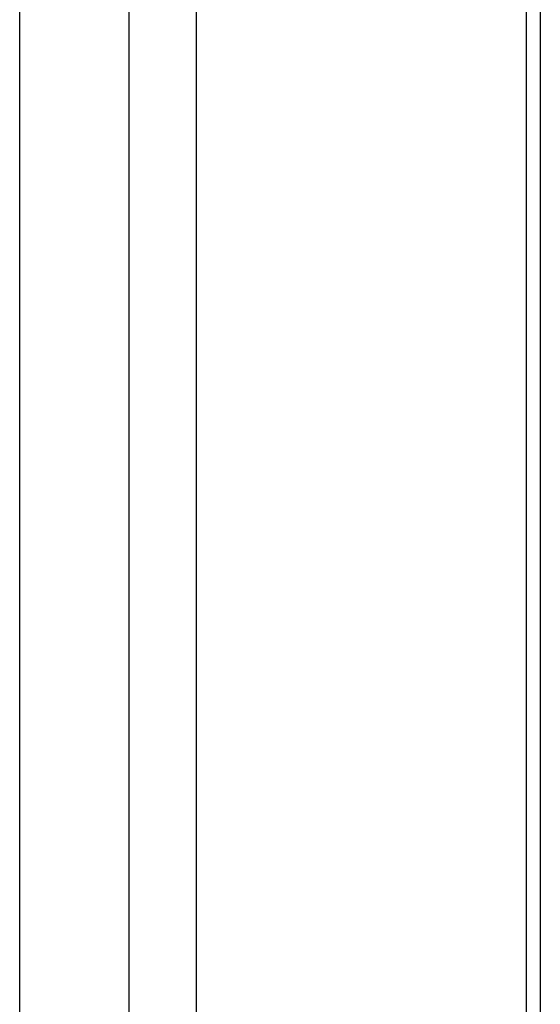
# Model space of a CAD drawing. Header units: inches. Extents: x 7 to 130, y 9 to 81.
# Tile 47 of 61: x 111.572 to 112.483, y 49.036 to 50.76. Entities that reach past the tile are written whole.
import ezdxf

# ---------------------------------------------------------------- set-up
doc = ezdxf.new("R2010")
doc.units = ezdxf.units.IN
doc.header["$MEASUREMENT"] = 0
doc.layers.add('Visible Edges(ANSI)', color=7, linetype='Continuous', lineweight=25)
doc.layers.add('Visible Tangent Edges(ANSI)', color=7, linetype='Continuous', lineweight=25)

msp = doc.modelspace()

# ---------------------------------------------------------------- linework, layer by layer
at = {"layer": 'Visible Edges(ANSI)'}
for p, q in [((111.5717, 48.3757), (111.5717, 60.2824)), ((112.4834, 59.6676), (112.4834, 48.7592))]:
    msp.add_line(p, q, dxfattribs=at)
at = {"layer": 'Visible Tangent Edges(ANSI)'}
for p, q in [((111.7628, 60.112), (111.7628, 48.3253)), ((111.8816, 48.4192), (111.8816, 60.015)), ((112.4588, 59.6818), (112.4588, 48.7524))]:
    msp.add_line(p, q, dxfattribs=at)

doc.saveas('drawing.dxf')
